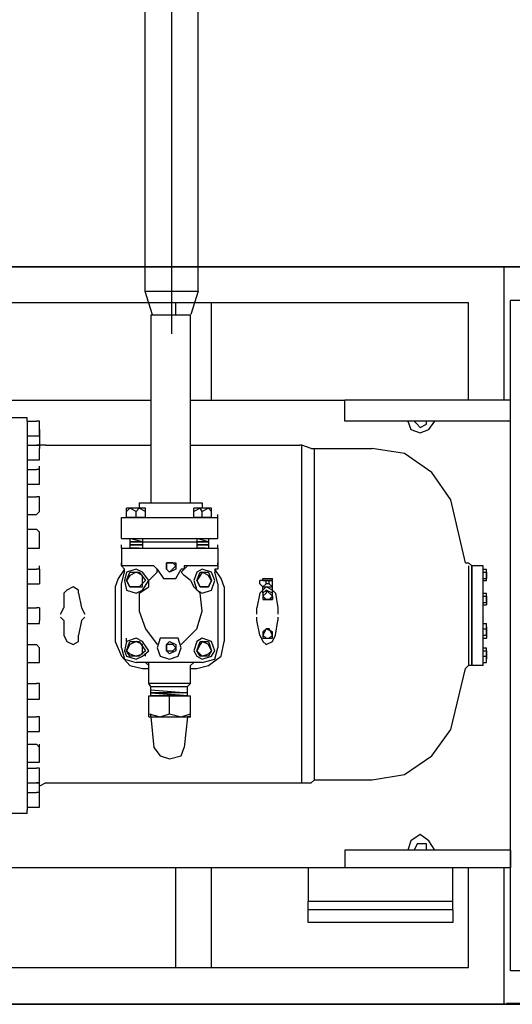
# Model space of a CAD drawing. Header units: centimetres. Extents: x -156440 to 298236, y -263599 to 81430.
# Tile 76 of 170: x 146798 to 147535, y -117533 to -116062. Entities that reach past the tile are written whole.
import ezdxf

# ---------------------------------------------------------------- set-up
doc = ezdxf.new("R2010")
doc.units = ezdxf.units.CM
doc.header["$LTSCALE"] = 50
doc.linetypes.add('01-101 Went PP Poziom -2$0$CENTER', pattern=[2, 1.25, -0.25, 0.25, -0.25])
for name, color, linetype, lineweight in [('bgde_fundamenty pod urządzenia', 7, 'Continuous', 35), ('bgde_maszynownia blokowo', 2, 'Continuous', 35), ('I-WL_OPISY', 4, 'Continuous', 18)]:
    doc.layers.add(name, color=color, linetype=linetype, lineweight=lineweight)
doc.layers.add('freon gazowy', color=174, linetype='Continuous')
doc.layers.add('Freon_urządzenia', color=3, linetype='Continuous')
doc.layers.get('bgde_maszynownia blokowo').off()

# ---------------------------------------------------------------- blocks, each defined once
blk = doc.blocks.new('A$C45891BCF')
at = {"layer": 'freon gazowy', "color": 7, "linetype": '01-101 Went PP Poziom -2$0$CENTER'}
blk.add_line((700.1, 532.53, 4128.73), (700.1, 468.57, -348), dxfattribs=at)
at = {"layer": 'freon gazowy'}
for p, q in [((696.13, 529.56), (696.13, 476.38, -348)), ((704.07, 476.38, -348), (704.07, 529.56)), ((696.13, 476.38, -348), (704.07, 476.38, -348)), ((696.13, 476.38, -348), (697.2, 472.9, -348)), ((704.07, 476.38, -348), (703, 472.9, -348))]:
    blk.add_line(p, q, dxfattribs=at)
at = {"layer": 'Freon_urządzenia', "linetype": 'Continuous'}
for p, q in [((430, 480, -348), (749.81, 480, -348)), ((749.81, 460.1, -348), (749.81, 480, -348)), ((658.3, 474.67, -348), (744.49, 474.67, -348)), ((700.77, 472.79, -348), (700.77, 474.67, -348)), ((706.1, 460.1, -348), (706.1, 474.67, -348)), ((744.49, 460.1, -348), (744.49, 474.67, -348)), ((750.75, 374.86, -348), (750.75, 474.99, -348)), ((753.89, 474.99, -348), (750.75, 474.99, -348)), ((697.01, 472.79, -348), (697.01, 444.74, -348)), ((702.96, 472.79, -348), (697.01, 472.79, -348)), ((702.96, 444.74, -348), (702.96, 472.79, -348)), ((526.05, 460.1, -348), (697.01, 460.1, -348)), ((702.96, 460.1, -348), (726, 460.1, -348)), ((750.75, 460.1, -348), (726, 460.1, -348)), ((726, 456.97, -348), (726, 460.1, -348)), ((750.75, 456.97, -348), (750.75, 460.1, -348)), ((678.52, 457.44, -348), (675.38, 457.44, -348)), ((678.52, 456.97, -348), (678.52, 457.44, -348)), ((678.52, 456.97, -348), (678.52, 398.83, -348)), ((678.52, 456.97, -348), (679.93, 456.97, -348)), ((680.4, 456.97, -348), (679.93, 456.97, -348)), ((680.4, 456.5, -348), (680.4, 456.97, -348)), ((680.4, 454.77, -348), (680.4, 456.5, -348)), ((750.75, 456.97, -348), (726, 456.97, -348)), ((735.4, 456.97, -348), (735.87, 455.71, -348)), ((736.34, 456.97, -348), (736.81, 456.5, -348)), ((736.81, 456.5, -348), (737.28, 456.03, -348)), ((737.28, 456.03, -348), (738.22, 456.5, -348)), ((738.22, 456.5, -348), (738.22, 456.97, -348)), ((738.53, 455.71, -348), (739.47, 456.97, -348)), ((678.52, 454.77, -348), (679.93, 454.77, -348)), ((679.93, 454.77, -348), (680.4, 454.77, -348)), ((680.4, 455.71, -348), (680.4, 453.36, -348)), ((735.87, 455.71, -348), (737.28, 455.24, -348)), ((737.28, 455.24, -348), (738.53, 455.71, -348)), ((678.52, 453.36, -348), (679.93, 453.36, -348)), ((679.93, 453.36, -348), (680.4, 453.36, -348)), ((680.4, 453.36, -348), (679.93, 453.36, -348)), ((681.34, 453.36, -348), (680.4, 453.36, -348)), ((680.4, 453.36, -348), (680.4, 452.89, -348)), ((681.34, 453.36, -348), (697.01, 453.36, -348)), ((702.96, 453.36, -348), (719.26, 453.36, -348)), ((719.57, 453.36, -348), (719.26, 453.36, -348)), ((719.57, 402.91, -348), (719.57, 453.36, -348)), ((720.98, 452.89, -348), (719.57, 453.36, -348)), ((680.4, 451.17, -348), (680.4, 452.89, -348)), ((720.98, 452.89, -348), (721.45, 452.89, -348)), ((721.45, 403.38, -348), (721.45, 452.89, -348)), ((721.45, 452.89, -348), (730.07, 452.89, -348)), ((734.93, 452.11, -348), (730.07, 452.89, -348)), ((739, 449.29, -348), (734.93, 452.11, -348)), ((678.52, 451.17, -348), (679.93, 451.17, -348)), ((679.93, 451.17, -348), (680.4, 451.17, -348)), ((680.4, 449.76, -348), (680.4, 450.23, -348)), ((678.52, 449.76, -348), (679.93, 449.76, -348)), ((680.4, 449.76, -348), (679.93, 449.76, -348)), ((680.4, 447.56, -348), (680.4, 449.76, -348)), ((741.82, 445.21, -348), (739, 449.29, -348)), ((678.52, 447.56, -348), (679.93, 447.56, -348)), ((679.93, 447.56, -348), (680.4, 447.56, -348)), ((678.52, 445.68, -348), (679.93, 445.68, -348)), ((680.4, 445.68, -348), (679.93, 445.68, -348)), ((680.4, 445.21, -348), (680.4, 445.68, -348)), ((680.4, 443.49, -348), (680.4, 445.21, -348)), ((695.28, 444.74, -348), (704.69, 444.74, -348)), ((695.28, 444.74, -348), (695.28, 443.96, -348)), ((704.69, 444.74, -348), (704.69, 443.96, -348)), ((744.02, 435.81, -348), (741.82, 445.21, -348)), ((678.52, 443.02, -348), (679.93, 443.02, -348)), ((679.93, 443.02, -348), (680.4, 443.49, -348)), ((696.23, 443.96, -348), (693.4, 443.96, -348)), ((693.87, 443.96, -348), (693.4, 443.49, -348)), ((693.4, 442.55, -348), (693.4, 443.96, -348)), ((694.81, 443.49, -348), (693.87, 443.96, -348)), ((695.28, 443.96, -348), (694.81, 443.49, -348)), ((694.81, 442.55, -348), (694.81, 443.49, -348)), ((696.23, 443.49, -348), (695.28, 443.96, -348)), ((696.23, 442.55, -348), (696.23, 443.96, -348)), ((703.43, 442.55, -348), (703.43, 443.96, -348)), ((706.1, 443.96, -348), (703.43, 443.96, -348)), ((704.37, 443.96, -348), (703.43, 443.49, -348)), ((704.69, 443.49, -348), (704.37, 443.96, -348)), ((705.63, 443.96, -348), (704.69, 443.49, -348)), ((704.69, 442.55, -348), (704.69, 443.49, -348)), ((706.1, 443.49, -348), (705.63, 443.96, -348)), ((706.1, 442.55, -348), (706.1, 443.96, -348)), ((707.04, 442.55, -348), (707.04, 443.02, -348)), ((692.62, 442.55, -348), (707.04, 442.55, -348)), ((692.62, 439.42, -348), (692.62, 442.55, -348)), ((696.23, 442.55, -348), (693.4, 442.55, -348)), ((706.1, 442.55, -348), (703.43, 442.55, -348)), ((707.04, 439.42, -348), (707.04, 442.55, -348)), ((678.52, 440.83, -348), (679.93, 440.83, -348)), ((680.4, 440.36, -348), (679.93, 440.83, -348)), ((680.4, 438.48, -348), (680.4, 440.36, -348)), ((680.4, 438.01, -348), (680.4, 438.48, -348)), ((692.62, 439.42, -348), (707.04, 439.42, -348)), ((692.62, 438.01, -348), (692.62, 438.48, -348)), ((693.87, 439.42, -348), (693.87, 438.01, -348)), ((695.75, 438.95, -348), (693.87, 439.42, -348)), ((695.75, 438.95, -348), (693.87, 438.95, -348)), ((693.87, 438.95, -348), (695.75, 438.95, -348)), ((695.75, 438.95, -348), (693.87, 438.95, -348)), ((695.75, 438.48, -348), (693.87, 438.48, -348)), ((693.87, 438.48, -348), (695.75, 438.48, -348)), ((695.75, 438.48, -348), (693.87, 438.48, -348)), ((695.75, 439.42, -348), (695.75, 438.01, -348)), ((695.75, 438.95, -348), (703.9, 438.95, -348)), ((703.9, 439.42, -348), (703.9, 438.01, -348)), ((705.63, 438.95, -348), (703.9, 439.42, -348)), ((705.63, 438.95, -348), (703.9, 438.95, -348)), ((705.63, 438.95, -348), (703.9, 438.95, -348)), ((703.9, 438.95, -348), (705.63, 438.95, -348)), ((705.63, 438.48, -348), (703.9, 438.48, -348)), ((703.9, 438.48, -348), (705.63, 438.48, -348)), ((705.63, 438.48, -348), (703.9, 438.48, -348)), ((705.63, 439.42, -348), (705.63, 438.01, -348)), ((707.04, 438.01, -348), (707.04, 438.48, -348)), ((678.52, 438.01, -348), (679.93, 438.01, -348)), ((679.93, 438.01, -348), (680.4, 438.01, -348)), ((692.62, 438.01, -348), (707.04, 438.01, -348)), ((692.62, 438.01, -348), (692.62, 435.34, -348)), ((695.28, 438.01, -348), (693.87, 438.01, -348)), ((705.16, 438.01, -348), (703.9, 438.01, -348)), ((707.04, 438.01, -348), (707.04, 435.34, -348)), ((692.62, 435.34, -348), (692.62, 435.81, -348)), ((700.3, 435.81, -348), (699.36, 435.81, -348)), ((699.36, 435.81, -348), (699.36, 434.87, -348)), ((699.36, 434.87, -348), (699.36, 435.81, -348)), ((699.36, 435.81, -348), (700.77, 435.81, -348)), ((700.77, 435.34, -348), (700.3, 435.81, -348)), ((700.77, 435.81, -348), (700.77, 434.87, -348)), ((707.04, 435.34, -348), (707.04, 435.81, -348)), ((744.02, 435.81, -348), (744.49, 435.81, -348)), ((744.49, 435.81, -348), (744.96, 435.34, -348)), ((678.52, 434.87, -348), (679.93, 434.87, -348)), ((680.4, 434.87, -348), (679.93, 434.87, -348)), ((680.4, 434.87, -348), (680.4, 435.34, -348)), ((680.4, 434.87, -348), (680.4, 432.68, -348)), ((693.09, 434.87, -348), (692.15, 433.46, -348)), ((697.48, 435.34, -348), (692.62, 435.34, -348)), ((693.09, 434.87, -348), (692.62, 435.34, -348)), ((692.62, 432.68, -348), (693.09, 434.4, -348)), ((693.09, 434.4, -348), (693.09, 434.87, -348)), ((693.4, 434.4, -348), (693.09, 433.15, -348)), ((694.81, 434.87, -348), (693.4, 434.4, -348)), ((693.4, 433.15, -348), (693.87, 434.4, -348)), ((693.87, 434.4, -348), (695.28, 434.4, -348)), ((694.81, 434.4, -348), (693.87, 433.93, -348)), ((695.75, 434.4, -348), (694.81, 434.87, -348)), ((695.75, 433.93, -348), (694.81, 434.4, -348)), ((695.28, 434.4, -348), (696.23, 433.15, -348)), ((696.7, 433.15, -348), (695.75, 434.4, -348)), ((697.95, 434.87, -348), (697.48, 435.34, -348)), ((697.95, 434.87, -348), (697.48, 435.34, -348)), ((697.48, 433.93, -348), (697.95, 434.4, -348)), ((697.95, 434.87, -348), (698.89, 433.46, -348)), ((697.95, 434.4, -348), (697.95, 434.87, -348)), ((699.36, 434.87, -348), (699.83, 434.4, -348)), ((699.83, 434.4, -348), (699.36, 434.87, -348)), ((699.83, 434.4, -348), (700.77, 435.34, -348)), ((700.77, 434.87, -348), (699.83, 434.4, -348)), ((700.77, 433.46, -348), (701.55, 434.87, -348)), ((702.02, 434.87, -348), (701.55, 434.87, -348)), ((702.02, 434.87, -348), (701.55, 434.4, -348)), ((701.55, 434.4, -348), (702.02, 433.93, -348)), ((707.04, 435.34, -348), (702.02, 435.34, -348)), ((702.02, 435.34, -348), (702.02, 434.87, -348)), ((702.49, 435.34, -348), (702.02, 434.87, -348)), ((703.9, 434.4, -348), (703.43, 433.15, -348)), ((704.69, 434.87, -348), (703.9, 434.4, -348)), ((703.9, 433.15, -348), (704.37, 434.4, -348)), ((704.37, 434.4, -348), (705.63, 434.4, -348)), ((704.69, 434.4, -348), (704.37, 433.93, -348)), ((706.1, 434.4, -348), (704.69, 434.87, -348)), ((705.63, 433.93, -348), (704.69, 434.4, -348)), ((705.63, 434.4, -348), (706.1, 433.15, -348)), ((706.57, 433.15, -348), (706.1, 434.4, -348)), ((707.04, 434.87, -348), (706.57, 434.87, -348)), ((706.57, 434.87, -348), (706.57, 434.4, -348)), ((707.51, 433.46, -348), (706.57, 434.87, -348)), ((707.04, 432.68, -348), (706.57, 434.4, -348)), ((707.04, 435.34, -348), (707.04, 434.87, -348)), ((744.49, 435.34, -348), (744.49, 420.46, -348)), ((744.96, 420.46, -348), (744.96, 435.34, -348)), ((744.96, 435.34, -348), (744.96, 420.46, -348)), ((746.68, 435.34, -348), (744.96, 435.34, -348)), ((746.68, 420.46, -348), (746.68, 435.34, -348)), ((746.68, 434.87, -348), (747.15, 434.87, -348)), ((746.68, 434.4, -348), (747.15, 434.4, -348)), ((747.15, 434.4, -348), (747.15, 434.87, -348)), ((747.15, 433.15, -348), (747.15, 434.4, -348)), ((747.15, 434.4, -348), (747.15, 433.46, -348)), ((678.52, 432.68, -348), (679.93, 432.68, -348)), ((679.93, 432.68, -348), (680.4, 432.68, -348)), ((692.15, 433.46, -348), (691.68, 432.21, -348)), ((692.62, 423.12, -348), (692.62, 432.68, -348)), ((693.09, 433.15, -348), (693.4, 431.74, -348)), ((693.87, 433.93, -348), (693.4, 433.15, -348)), ((693.87, 432.21, -348), (693.4, 433.15, -348)), ((693.4, 433.15, -348), (693.87, 432.21, -348)), ((696.23, 433.15, -348), (695.28, 432.21, -348)), ((695.75, 433.15, -348), (695.75, 433.93, -348)), ((695.75, 432.21, -348), (695.75, 433.15, -348)), ((695.75, 431.74, -348), (696.7, 433.15, -348)), ((697.48, 433.93, -348), (696.7, 433.15, -348)), ((696.7, 432.21, -348), (696.7, 433.15, -348)), ((698.89, 433.46, -348), (700.77, 433.46, -348)), ((702.96, 433.15, -348), (702.02, 433.93, -348)), ((702.96, 433.15, -348), (703.43, 432.21, -348)), ((703.43, 433.15, -348), (703.9, 431.74, -348)), ((704.37, 433.93, -348), (703.9, 433.15, -348)), ((704.37, 432.21, -348), (703.9, 433.15, -348)), ((703.9, 433.15, -348), (704.37, 432.21, -348)), ((706.1, 433.15, -348), (705.63, 433.93, -348)), ((706.1, 433.15, -348), (705.63, 432.21, -348)), ((705.63, 432.21, -348), (706.1, 433.15, -348)), ((706.1, 431.74, -348), (706.57, 433.15, -348)), ((707.04, 432.68, -348), (707.04, 423.12, -348)), ((707.98, 432.21, -348), (707.51, 433.46, -348)), ((713.77, 433.15, -348), (713.3, 433.15, -348)), ((713.3, 432.68, -348), (713.3, 433.15, -348)), ((713.3, 432.68, -348), (713.77, 432.21, -348)), ((713.77, 433.15, -348), (713.77, 433.46, -348)), ((713.77, 433.46, -348), (715.19, 433.46, -348)), ((713.77, 433.15, -348), (715.19, 433.15, -348)), ((714.25, 433.15, -348), (713.77, 433.15, -348)), ((713.77, 432.21, -348), (714.25, 432.68, -348)), ((714.72, 433.15, -348), (714.25, 433.15, -348)), ((714.25, 432.68, -348), (714.25, 433.15, -348)), ((714.72, 432.68, -348), (714.25, 432.68, -348)), ((714.72, 432.68, -348), (714.72, 433.15, -348)), ((715.19, 433.15, -348), (714.72, 433.15, -348)), ((714.72, 432.68, -348), (715.19, 432.21, -348)), ((715.19, 433.15, -348), (715.19, 433.46, -348)), ((715.19, 432.68, -348), (715.19, 433.15, -348)), ((715.19, 432.21, -348), (715.19, 432.68, -348)), ((715.19, 432.21, -348), (715.19, 432.68, -348)), ((744.96, 433.46, -348), (744.96, 433.93, -348)), ((746.68, 433.46, -348), (747.15, 433.46, -348)), ((746.68, 433.15, -348), (747.15, 433.15, -348)), ((747.15, 433.15, -348), (747.15, 433.46, -348)), ((684.47, 431.74, -348), (684, 431.27, -348)), ((684, 431.27, -348), (684, 429.07, -348)), ((685.41, 432.21, -348), (684.47, 431.74, -348)), ((686.2, 431.74, -348), (685.41, 432.21, -348)), ((686.2, 431.27, -348), (686.2, 431.74, -348)), ((686.2, 431.27, -348), (686.67, 429.07, -348)), ((691.68, 432.21, -348), (691.68, 424.06, -348)), ((693.4, 431.74, -348), (694.81, 431.27, -348)), ((695.28, 432.21, -348), (693.87, 432.21, -348)), ((693.87, 432.21, -348), (695.75, 432.21, -348)), ((694.81, 431.27, -348), (695.75, 431.74, -348)), ((695.28, 431.27, -348), (696.7, 432.21, -348)), ((695.28, 431.27, -348), (695.28, 428.6, -348)), ((703.43, 432.21, -348), (704.37, 431.27, -348)), ((703.9, 431.74, -348), (704.69, 431.27, -348)), ((705.63, 432.21, -348), (704.37, 432.21, -348)), ((704.37, 432.21, -348), (705.63, 432.21, -348)), ((704.69, 428.6, -348), (704.37, 431.27, -348)), ((704.69, 431.27, -348), (706.1, 431.74, -348)), ((707.98, 432.21, -348), (707.98, 424.06, -348)), ((713.3, 431.27, -348), (712.83, 429.07, -348)), ((713.77, 431.74, -348), (713.3, 431.27, -348)), ((714.25, 432.21, -348), (713.77, 431.74, -348)), ((713.77, 432.21, -348), (715.19, 432.21, -348)), ((713.77, 431.27, -348), (713.77, 432.21, -348)), ((713.77, 432.21, -348), (715.19, 432.21, -348)), ((714.25, 431.74, -348), (713.77, 431.27, -348)), ((714.25, 431.27, -348), (713.77, 430.8, -348)), ((713.77, 431.27, -348), (713.77, 430.33, -348)), ((715.19, 431.74, -348), (714.25, 432.21, -348)), ((715.19, 430.8, -348), (714.25, 431.74, -348)), ((714.25, 431.74, -348), (714.25, 431.27, -348)), ((715.19, 431.27, -348), (714.25, 431.74, -348)), ((715.19, 431.27, -348), (715.19, 432.21, -348)), ((715.66, 431.27, -348), (715.19, 431.74, -348)), ((715.19, 430.8, -348), (715.19, 431.27, -348)), ((715.66, 431.27, -348), (715.97, 429.07, -348)), ((746.68, 431.27, -348), (747.15, 431.27, -348)), ((747.15, 430.8, -348), (747.15, 431.27, -348)), ((747.15, 429.86, -348), (747.15, 431.27, -348)), ((713.77, 430.8, -348), (714.25, 430.33, -348)), ((713.77, 430.8, -348), (713.77, 430.33, -348)), ((713.77, 430.33, -348), (715.19, 430.33, -348)), ((715.19, 430.33, -348), (713.77, 430.33, -348)), ((714.25, 430.33, -348), (714.72, 430.33, -348)), ((714.72, 430.33, -348), (715.19, 430.8, -348)), ((715.19, 430.8, -348), (715.19, 430.33, -348)), ((715.19, 430.33, -348), (715.19, 430.8, -348)), ((746.68, 430.8, -348), (747.15, 430.8, -348)), ((746.68, 429.86, -348), (747.15, 429.86, -348)), ((746.68, 429.54, -348), (747.15, 429.54, -348)), ((747.15, 430.8, -348), (747.15, 429.86, -348)), ((747.15, 429.86, -348), (747.15, 430.33, -348)), ((747.15, 429.86, -348), (747.15, 429.54, -348)), ((678.52, 429.07, -348), (679.93, 429.07, -348)), ((680.4, 429.07, -348), (679.93, 429.07, -348)), ((680.4, 429.07, -348), (680.4, 427.19, -348)), ((683.53, 428.13, -348), (684, 429.07, -348)), ((686.67, 429.07, -348), (687.14, 428.13, -348)), ((695.28, 428.6, -348), (696.23, 425.94, -348)), ((703.9, 425.94, -348), (704.69, 428.6, -348)), ((712.83, 428.13, -348), (712.83, 429.07, -348)), ((715.97, 429.07, -348), (715.97, 428.13, -348)), ((678.52, 426.72, -348), (679.93, 426.72, -348)), ((679.93, 426.72, -348), (680.4, 426.72, -348)), ((680.4, 426.72, -348), (680.4, 427.19, -348)), ((683.53, 427.66, -348), (684, 427.19, -348)), ((684, 427.19, -348), (684, 425, -348)), ((686.67, 427.19, -348), (686.2, 425, -348)), ((687.14, 427.66, -348), (686.67, 427.19, -348)), ((712.83, 427.19, -348), (712.83, 427.66, -348)), ((713.3, 425, -348), (712.83, 427.19, -348)), ((715.66, 425, -348), (715.97, 427.19, -348)), ((715.97, 427.66, -348), (715.97, 427.19, -348)), ((746.68, 426.72, -348), (747.15, 426.72, -348)), ((747.15, 426.25, -348), (747.15, 426.72, -348)), ((696.23, 425.94, -348), (697.95, 423.59, -348)), ((701.55, 423.59, -348), (703.9, 425.94, -348)), ((714.25, 425.94, -348), (713.77, 425, -348)), ((714.25, 425.94, -348), (713.77, 425.47, -348)), ((713.77, 425.47, -348), (713.77, 424.53, -348)), ((715.19, 425.47, -348), (714.25, 425.94, -348)), ((714.72, 425.94, -348), (714.25, 425.94, -348)), ((715.19, 425, -348), (714.72, 425.94, -348)), ((715.19, 425, -348), (715.19, 425.47, -348)), ((746.68, 425.94, -348), (747.15, 425.94, -348)), ((747.15, 425, -348), (747.15, 426.25, -348)), ((747.15, 426.25, -348), (747.15, 425.94, -348)), ((747.15, 425.94, -348), (747.15, 425, -348)), ((747.15, 425, -348), (747.15, 425.47, -348)), ((684, 425, -348), (684.47, 424.06, -348)), ((684.47, 424.06, -348), (685.41, 423.59, -348)), ((685.41, 423.59, -348), (686.2, 424.06, -348)), ((686.2, 424.06, -348), (686.2, 425, -348)), ((691.68, 424.06, -348), (692.62, 421.87, -348)), ((693.4, 424.06, -348), (693.09, 422.65, -348)), ((694.81, 424.53, -348), (693.4, 424.06, -348)), ((693.4, 424.06, -348), (693.4, 424.53, -348)), ((693.4, 422.65, -348), (693.87, 424.06, -348)), ((693.87, 424.06, -348), (695.28, 424.06, -348)), ((694.81, 424.06, -348), (693.87, 423.59, -348)), ((695.75, 424.06, -348), (694.81, 424.53, -348)), ((695.75, 423.59, -348), (694.81, 424.06, -348)), ((695.28, 424.06, -348), (696.23, 422.65, -348)), ((696.7, 422.65, -348), (695.75, 424.06, -348)), ((698.42, 424.53, -348), (697.95, 423.12, -348)), ((701.08, 424.53, -348), (698.42, 424.53, -348)), ((699.36, 423.59, -348), (699.83, 424.06, -348)), ((699.83, 424.06, -348), (700.77, 423.59, -348)), ((701.55, 423.12, -348), (701.08, 424.53, -348)), ((703.9, 424.06, -348), (703.43, 422.65, -348)), ((704.69, 424.53, -348), (703.9, 424.06, -348)), ((703.9, 422.65, -348), (704.37, 424.06, -348)), ((704.37, 424.06, -348), (705.63, 424.06, -348)), ((704.69, 424.06, -348), (704.37, 423.59, -348)), ((706.1, 424.06, -348), (704.69, 424.53, -348)), ((705.63, 423.59, -348), (704.69, 424.06, -348)), ((705.63, 424.06, -348), (706.1, 422.65, -348)), ((706.57, 422.65, -348), (706.1, 424.06, -348)), ((707.51, 421.87, -348), (707.98, 424.06, -348)), ((713.3, 425, -348), (713.77, 424.06, -348)), ((713.77, 425, -348), (714.25, 424.53, -348)), ((713.77, 424.53, -348), (715.19, 424.53, -348)), ((713.77, 424.06, -348), (714.25, 423.59, -348)), ((714.25, 424.53, -348), (714.72, 424.53, -348)), ((714.25, 423.59, -348), (715.19, 424.06, -348)), ((715.19, 425, -348), (714.72, 424.53, -348)), ((715.19, 424.53, -348), (715.19, 425, -348)), ((715.19, 424.06, -348), (715.66, 425, -348)), ((746.68, 425, -348), (747.15, 425, -348)), ((746.68, 424.53, -348), (747.15, 424.53, -348)), ((747.15, 425, -348), (747.15, 424.53, -348)), ((678.52, 423.59, -348), (679.93, 423.59, -348)), ((680.4, 423.12, -348), (679.93, 423.59, -348)), ((680.4, 421.4, -348), (680.4, 423.12, -348)), ((692.62, 423.12, -348), (693.09, 421.4, -348)), ((693.09, 422.65, -348), (693.4, 421.87, -348)), ((693.87, 423.59, -348), (693.4, 422.65, -348)), ((693.87, 421.87, -348), (693.4, 422.65, -348)), ((693.4, 422.65, -348), (693.87, 422.18, -348)), ((693.87, 422.18, -348), (694.81, 421.87, -348)), ((694.81, 421.87, -348), (695.75, 422.18, -348)), ((696.23, 422.65, -348), (695.28, 421.87, -348)), ((695.75, 422.65, -348), (695.75, 423.59, -348)), ((695.75, 422.18, -348), (695.75, 422.65, -348)), ((695.75, 421.87, -348), (696.7, 422.65, -348)), ((696.23, 421.87, -348), (696.23, 422.18, -348)), ((697.95, 423.12, -348), (698.42, 421.87, -348)), ((699.36, 422.65, -348), (699.36, 423.59, -348)), ((700.3, 423.59, -348), (699.36, 423.59, -348)), ((699.36, 423.59, -348), (699.36, 422.65, -348)), ((699.83, 422.18, -348), (699.36, 422.65, -348)), ((699.36, 422.65, -348), (700.3, 422.65, -348)), ((700.77, 422.65, -348), (699.83, 422.18, -348)), ((700.77, 423.12, -348), (700.3, 423.59, -348)), ((700.3, 422.65, -348), (700.77, 423.12, -348)), ((700.77, 423.59, -348), (700.77, 422.65, -348)), ((701.08, 421.87, -348), (701.55, 423.12, -348)), ((703.43, 422.65, -348), (703.9, 421.87, -348)), ((704.37, 423.59, -348), (703.9, 422.65, -348)), ((704.37, 421.87, -348), (703.9, 422.65, -348)), ((703.9, 422.65, -348), (704.69, 421.87, -348)), ((704.69, 421.87, -348), (705.63, 422.18, -348)), ((706.1, 422.65, -348), (705.63, 423.59, -348)), ((706.1, 422.65, -348), (705.63, 421.87, -348)), ((705.63, 422.18, -348), (706.1, 422.65, -348)), ((706.1, 421.87, -348), (706.57, 422.65, -348)), ((706.57, 421.4, -348), (707.04, 423.12, -348)), ((744.96, 422.65, -348), (744.96, 423.12, -348)), ((746.68, 423.12, -348), (747.15, 423.12, -348)), ((746.68, 422.65, -348), (747.15, 422.65, -348)), ((747.15, 422.65, -348), (747.15, 423.12, -348)), ((747.15, 421.87, -348), (747.15, 422.65, -348)), ((747.15, 422.65, -348), (747.15, 421.4, -348)), ((678.52, 420.93, -348), (679.93, 420.93, -348)), ((679.93, 420.93, -348), (680.4, 420.93, -348)), ((680.4, 420.93, -348), (680.4, 421.4, -348)), ((692.62, 421.87, -348), (693.87, 420.46, -348)), ((693.09, 421.4, -348), (694.81, 420.93, -348)), ((693.4, 421.87, -348), (694.81, 421.4, -348)), ((695.28, 421.87, -348), (693.87, 421.87, -348)), ((694.81, 421.4, -348), (695.75, 421.87, -348)), ((704.69, 420.93, -348), (694.81, 420.93, -348)), ((696.7, 420.46, -348), (696.23, 420.93, -348)), ((696.7, 420.46, -348), (696.7, 420.93, -348)), ((698.42, 421.87, -348), (699.83, 421.4, -348)), ((699.83, 421.4, -348), (701.08, 421.87, -348)), ((703.43, 420.93, -348), (702.96, 420.46, -348)), ((703.9, 421.87, -348), (704.69, 421.4, -348)), ((705.63, 421.87, -348), (704.37, 421.87, -348)), ((704.69, 421.4, -348), (706.1, 421.87, -348)), ((704.69, 420.93, -348), (706.57, 421.4, -348)), ((705.63, 420.46, -348), (707.51, 421.87, -348)), ((746.68, 421.87, -348), (747.15, 421.87, -348)), ((746.68, 420.93, -348), (747.15, 420.93, -348)), ((747.15, 421.4, -348), (747.15, 421.87, -348)), ((747.15, 420.93, -348), (747.15, 421.4, -348)), ((693.87, 420.46, -348), (695.75, 419.99, -348)), ((695.75, 419.99, -348), (696.7, 419.99, -348)), ((696.7, 417.79, -348), (696.7, 420.46, -348)), ((702.96, 417.79, -348), (702.96, 420.46, -348)), ((702.96, 419.99, -348), (703.9, 419.99, -348)), ((703.9, 419.99, -348), (705.63, 420.46, -348)), ((741.82, 410.9, -348), (744.02, 419.99, -348)), ((744.49, 420.46, -348), (744.02, 419.99, -348)), ((744.96, 420.46, -348), (744.49, 420.46, -348)), ((746.68, 420.46, -348), (744.96, 420.46, -348)), ((678.52, 417.79, -348), (679.93, 417.79, -348)), ((680.4, 417.79, -348), (679.93, 417.79, -348)), ((680.4, 415.44, -348), (680.4, 417.79, -348)), ((697.01, 417.32, -348), (696.7, 417.79, -348)), ((702.96, 417.79, -348), (696.7, 417.79, -348)), ((702.49, 417.32, -348), (702.96, 417.79, -348)), ((697.01, 415.91, -348), (697.01, 417.32, -348)), ((697.01, 417.32, -348), (702.49, 417.32, -348)), ((697.01, 416.85, -348), (702.49, 416.38, -348)), ((702.49, 416.38, -348), (697.01, 416.38, -348)), ((697.01, 416.38, -348), (702.49, 415.91, -348)), ((702.49, 415.91, -348), (697.01, 416.38, -348)), ((702.49, 415.91, -348), (702.49, 417.32, -348)), ((678.52, 415.44, -348), (679.93, 415.44, -348)), ((679.93, 415.44, -348), (680.4, 415.44, -348)), ((696.7, 412.78, -348), (696.7, 415.91, -348)), ((696.7, 415.91, -348), (702.96, 415.91, -348)), ((702.49, 415.91, -348), (697.01, 415.91, -348)), ((699.36, 415.91, -348), (697.01, 415.91, -348)), ((699.83, 413.25, -348), (699.83, 415.91, -348)), ((702.96, 412.78, -348), (702.96, 415.91, -348)), ((678.52, 412.78, -348), (679.93, 412.78, -348)), ((680.4, 412.78, -348), (679.93, 412.78, -348)), ((680.4, 410.58, -348), (680.4, 412.78, -348)), ((696.7, 413.25, -348), (698.42, 412.78, -348)), ((696.7, 412.78, -348), (702.96, 412.78, -348)), ((697.01, 412.78, -348), (697.01, 413.25, -348)), ((697.01, 412.78, -348), (697.48, 408.23, -348)), ((698.42, 412.78, -348), (699.83, 413.25, -348)), ((699.83, 413.25, -348), (701.55, 412.78, -348)), ((701.55, 412.78, -348), (702.96, 413.25, -348)), ((702.49, 412.78, -348), (702.02, 408.23, -348)), ((702.96, 412.78, -348), (702.49, 412.78, -348)), ((678.52, 410.58, -348), (679.93, 410.58, -348)), ((679.93, 410.58, -348), (680.4, 410.58, -348)), ((739, 406.98, -348), (741.82, 410.9, -348)), ((678.52, 408.7, -348), (679.93, 408.7, -348)), ((680.4, 408.23, -348), (679.93, 408.7, -348)), ((680.4, 408.23, -348), (680.4, 408.7, -348)), ((680.4, 406.51, -348), (680.4, 408.23, -348)), ((697.48, 408.23, -348), (698.42, 406.98, -348)), ((701.55, 406.98, -348), (702.02, 408.23, -348)), ((678.52, 406.04, -348), (679.93, 406.04, -348)), ((679.93, 406.04, -348), (680.4, 406.04, -348)), ((680.4, 406.04, -348), (680.4, 406.51, -348)), ((698.42, 406.98, -348), (699.83, 406.51, -348)), ((699.83, 406.51, -348), (701.55, 406.98, -348)), ((734.93, 404.16, -348), (739, 406.98, -348)), ((678.52, 405.1, -348), (679.93, 405.1, -348)), ((680.4, 405.1, -348), (679.93, 405.1, -348)), ((680.4, 404.63, -348), (680.4, 405.1, -348)), ((680.4, 402.91, -348), (680.4, 404.63, -348)), ((720.98, 402.91, -348), (721.45, 403.38, -348)), ((721.45, 403.38, -348), (730.07, 403.38, -348)), ((730.07, 403.38, -348), (734.93, 404.16, -348)), ((678.52, 402.91, -348), (679.93, 402.91, -348)), ((679.93, 402.91, -348), (680.4, 402.91, -348)), ((680.4, 402.91, -348), (679.93, 402.91, -348)), ((681.34, 402.91, -348), (680.4, 402.44, -348)), ((680.4, 402.44, -348), (680.4, 402.91, -348)), ((680.4, 400.56, -348), (680.4, 402.44, -348)), ((681.34, 402.91, -348), (719.26, 402.91, -348)), ((719.26, 402.91, -348), (719.57, 402.91, -348)), ((719.57, 402.91, -348), (720.98, 402.91, -348)), ((678.52, 401.5, -348), (679.93, 401.5, -348)), ((680.4, 401.5, -348), (679.93, 401.5, -348)), ((680.4, 399.3, -348), (680.4, 401.5, -348)), ((678.52, 399.3, -348), (679.93, 399.3, -348)), ((678.52, 398.36, -348), (678.52, 398.83, -348)), ((679.93, 399.3, -348), (680.4, 399.3, -348)), ((678.52, 398.36, -348), (675.38, 398.36, -348)), ((735.87, 394.29, -348), (735.4, 392.88, -348)), ((737.28, 395.23, -348), (735.87, 394.29, -348)), ((738.53, 394.29, -348), (737.28, 395.23, -348)), ((739.47, 392.88, -348), (738.53, 394.29, -348)), ((750.75, 392.88, -348), (726, 392.88, -348)), ((726, 392.88, -348), (726, 390.21, -348)), ((736.81, 393.82, -348), (736.34, 392.88, -348)), ((737.28, 393.82, -348), (736.81, 393.82, -348)), ((738.22, 393.82, -348), (737.28, 393.82, -348)), ((738.22, 392.88, -348), (738.22, 393.82, -348)), ((750.75, 392.88, -348), (750.75, 390.21, -348)), ((726, 390.21, -348), (421.38, 390.21, -348)), ((700.77, 375.33, -348), (700.77, 390.21, -348)), ((706.1, 375.33, -348), (706.1, 390.21, -348)), ((720.51, 390.21, -348), (720.51, 385.2, -348)), ((720.51, 390.21, -348), (720.51, 385.2, -348)), ((750.75, 390.21, -348), (726, 390.21, -348)), ((742.14, 385.2, -348), (742.14, 390.21, -348)), ((742.14, 385.2, -348), (742.14, 390.21, -348)), ((744.49, 375.33, -348), (744.49, 390.21, -348)), ((749.81, 369.84, -348), (749.81, 390.21, -348)), ((742.14, 385.2, -348), (720.51, 385.2, -348)), ((742.14, 385.2, -348), (720.51, 385.2, -348)), ((720.51, 383.95, -348), (720.51, 385.2, -348)), ((720.51, 383.95, -348), (720.51, 385.2, -348)), ((742.14, 383.95, -348), (720.51, 383.95, -348)), ((742.14, 383.95, -348), (720.51, 383.95, -348)), ((720.51, 382.07, -348), (720.51, 383.95, -348)), ((720.51, 382.07, -348), (720.51, 383.95, -348)), ((742.14, 383.95, -348), (742.14, 385.2, -348)), ((742.14, 383.95, -348), (742.14, 385.2, -348)), ((742.14, 383.95, -348), (742.14, 382.07, -348)), ((742.14, 383.95, -348), (742.14, 382.07, -348)), ((742.14, 382.07, -348), (720.51, 382.07, -348)), ((742.14, 382.07, -348), (720.51, 382.07, -348)), ((435.33, 375.33, -348), (744.49, 375.33, -348)), ((753.89, 374.86, -348), (750.75, 374.86, -348)), ((430, 369.84, -348), (749.81, 369.84, -348))]:
    blk.add_line(p, q, dxfattribs=at)
at = {"layer": 'I-WL_OPISY', "ltscale": 0.1}
for p, q in [((750.14, 480), (874.68, 480)), ((750.14, 370), (874.68, 370))]:
    blk.add_line(p, q, dxfattribs=at)

msp = doc.modelspace()

# ---------------------------------------------------------------- linework, layer by layer
at = {"layer": 'bgde_fundamenty pod urządzenia', "elevation": -3480}
msp.add_lwpolyline([(144224.241, -116431.769), (147622.389, -116431.769), (147622.389, -117533.336), (144224.241, -117533.336)], close=True, dxfattribs=at)

# ---------------------------------------------------------------- block references
at = {"layer": 'bgde_maszynownia blokowo', "xscale": 10, "yscale": 10, "zscale": 10}
msp.add_blockref('A$C45891BCF', (140024.241, -121231.769), dxfattribs=at)

doc.saveas('drawing.dxf')
